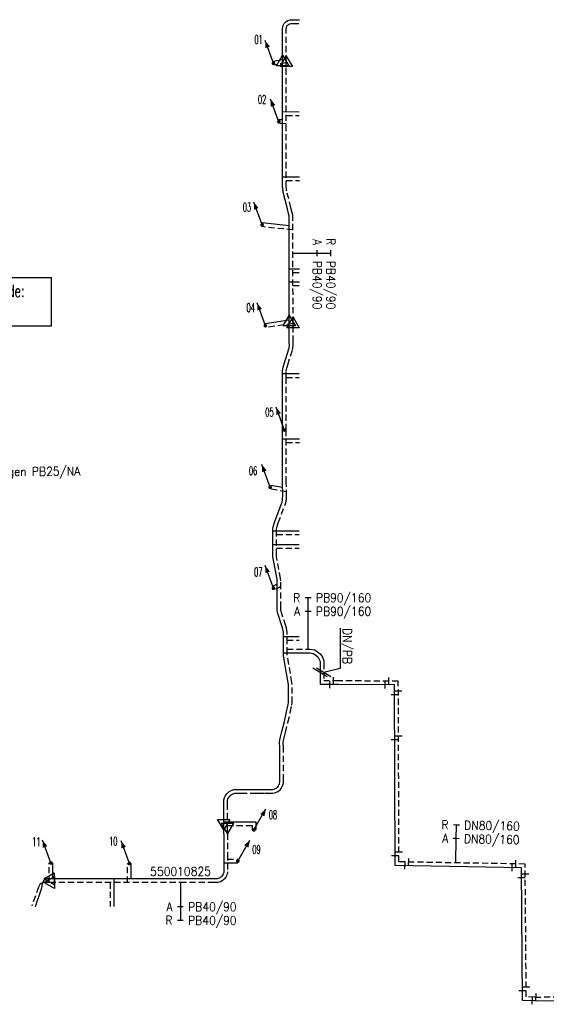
# Model space of a CAD drawing. Header units: millimetres. Extents: x 0 to 118212815, y 0 to 488348790.
# Tile 82 of 143: x 117635092 to 117689385, y 484833825 to 484935311. Entities that reach past the tile are written whole.
import ezdxf
from ezdxf.enums import TextEntityAlignment as Align

# ---------------------------------------------------------------- set-up
doc = ezdxf.new("R2010")
doc.units = ezdxf.units.MM
doc.header["$LTSCALE"] = 200
doc.linetypes.add('HIDDEN2', pattern=[4.7625, 3.175, -1.5875])
for name, color, linetype in [('WW-C-hoogbouw', 7, 'Continuous'), ('WW-C-isolatieovergang', 7, 'Continuous'), ('WW-C-mof', 7, 'Continuous'), ('WW-C-stijgstrang', 7, 'Continuous'), ('WW-C-VERLOOP', 7, 'Continuous'), ('WW-I-diam', 7, 'Continuous'), ('WW-I-info', 7, 'Continuous'), ('WW-L-aanvoer', 3, 'Continuous'), ('WW-L-retour', 3, 'HIDDEN2')]:
    doc.layers.add(name, color=color, linetype=linetype)
doc.styles.add('DIN17', font='ROMANS.SHX', dxfattribs={"width": 0.9})

# ---------------------------------------------------------------- blocks, each defined once
blk = doc.blocks.new('LR-mof')
at = {"color": 0, "linetype": 'ByBlock', "lineweight": -2}
blk.add_line((0, -0.75), (0, 0.75), dxfattribs=at)
blk = doc.blocks.new('LR-VERL')
at = {"color": 0, "linetype": 'ByBlock', "lineweight": -2}
blk.add_lwpolyline([(1.08, 0), (-1.08, -1.25), (-1.08, 1.25)], close=True, dxfattribs=at)
blk = doc.blocks.new('LR-styg')
at = {"color": 0, "lineweight": -3}
blk.add_line((0, 0), (2.5, 4.33), dxfattribs=at)
at = {"color": 0, "lineweight": -3, "const_width": 0.375}
blk.add_lwpolyline([(-0.19, 0, 1), (0.19, 0, 1)], format="xyb", close=True, dxfattribs=at)
at = {"color": 0, "lineweight": -3}
blk.add_solid([(2.5, 4.33), (1.32, 3.28), (2.18, 2.78)], dxfattribs=at)
at = {"color": 7, "linetype": 'ByBlock', "lineweight": -2, "style": 'DIN17', "width": 0.5}
blk.add_attdef('*1', text='', height=1.8, dxfattribs=at).set_placement((0, -2.5), align=Align.MIDDLE)
blk = doc.blocks.new('LR-hoogb')
at = {"color": 0, "linetype": 'ByBlock', "lineweight": -3}
blk.add_lwpolyline([(-12.5, 5), (12.5, 5), (12.5, -5), (-12.5, -5)], close=True, dxfattribs=at)
at = {"color": 7, "linetype": 'Continuous', "lineweight": -3, "style": 'DIN17', "width": 0.7}
blk.add_text('Hoogbouwcode:', height=2.5, dxfattribs=at).set_placement((-11.15, 1))
at = {"color": 0, "linetype": 'ByBlock', "lineweight": -3, "style": 'DIN17', "width": 0.7}
for tag, p in [('*1', (-11.15, -4)), ('*2', (-11.15, -9))]:
    blk.add_attdef(tag, p, '', height=2.5, dxfattribs=at)
blk = doc.blocks.new('LR-DIAO2')
at = {"color": 0, "lineweight": -3}
blk.add_line((0, 0), (0, -5), dxfattribs=at)
at = {"color": 0, "linetype": 'Continuous', "lineweight": -3}
blk.add_line((0, -5), (0, -7.8), dxfattribs=at)
at = {"color": 0, "lineweight": -3}
for points in [[(0.61, -5), (0, -5), (-0.61, -5)], [(0.61, -7.8), (0, -7.8), (-0.61, -7.8)]]:
    blk.add_lwpolyline(points, dxfattribs=at)
at = {"color": 1, "lineweight": -3, "style": 'DIN17', "width": 0.9}
for tag, p in [('*1', (-1.61, -5)), ('*2', (-1.61, -7.78))]:
    blk.add_attdef(tag, text='', height=1.8, dxfattribs=at).set_placement(p, align=Align.MIDDLE_RIGHT)
for tag, p in [('*11', (1.61, -5)), ('*12', (1.61, -7.8))]:
    blk.add_attdef(tag, text='', height=1.8, dxfattribs=at).set_placement(p, align=Align.MIDDLE_LEFT)
blk = doc.blocks.new('LR-DIAB2')
at = {"color": 0, "linetype": 'Continuous', "lineweight": -3}
blk.add_line((0, 5), (0, 7.8), dxfattribs=at)
at = {"color": 0, "lineweight": -3}
blk.add_line((0, 0), (0, 5), dxfattribs=at)
for points in [[(0.61, 7.8), (0, 7.8), (-0.61, 7.8)], [(0.61, 5), (0, 5), (-0.61, 5)]]:
    blk.add_lwpolyline(points, dxfattribs=at)
at = {"color": 1, "lineweight": -3, "style": 'DIN17', "width": 0.9}
for tag, p in [('*1', (-1.61, 7.8)), ('*2', (-1.61, 5.02))]:
    blk.add_attdef(tag, text='', height=1.8, dxfattribs=at).set_placement(p, align=Align.MIDDLE_RIGHT)
for tag, p in [('*11', (1.61, 7.8)), ('*12', (1.61, 5))]:
    blk.add_attdef(tag, text='', height=1.8, dxfattribs=at).set_placement(p, align=Align.MIDDLE_LEFT)
blk = doc.blocks.new('LR-isoov')
at = {"color": 0, "linetype": 'ByBlock', "lineweight": -2}
blk.add_line((0.87, 1.5), (-0.87, -1.5), dxfattribs=at)
blk = doc.blocks.new('LR-hyp')
at = {"color": 7, "linetype": 'ByBlock', "lineweight": -3, "style": 'DIN17', "width": 0.9}
blk.add_attdef('*1', text='', height=1.8, dxfattribs=at).set_placement((0, 0), align=Align.MIDDLE)
at = {"color": 7, "linetype": 'ByBlock', "lineweight": -2, "style": 'DIN17', "width": 0.9, "flags": 1}
blk.add_attdef('*2', text='', height=1.8, dxfattribs=at).set_placement((0, -5), align=Align.MIDDLE)

msp = doc.modelspace()

# ---------------------------------------------------------------- linework, layer by layer
at = {"layer": 'WW-I-diam'}
msp.add_line((117664829, 484870436), (117664829, 484871829), dxfattribs=at)
at = {"layer": 'WW-I-info'}
for p, q in [((117668137, 484872604), (117668137, 484868425)), ((117668137, 484868425), (117666436, 484868025))]:
    msp.add_line(p, q, dxfattribs=at)
at = {"layer": 'WW-L-aanvoer'}
for p, q in [((117662575, 484935129), (117662751, 484935240)), ((117662751, 484935240), (117662971, 484935294)), ((117662971, 484935294), (117663207, 484935311)), ((117663207, 484935311), (117663951, 484935307)), ((117662201, 484934409), (117662205, 484934534)), ((117662201, 484934166), (117662201, 484934409)), ((117662205, 484934534), (117662250, 484934725)), ((117662250, 484934725), (117662356, 484934914)), ((117662356, 484934914), (117662453, 484935035)), ((117662453, 484935035), (117662575, 484935129)), ((117662201, 484931105), (117662201, 484934166)), ((117662201, 484931186), (117661218, 484931000)), ((117662201, 484929719), (117662201, 484931105)), ((117662200, 484923919), (117662201, 484929719)), ((117662200, 484925833), (117663910, 484925825)), ((117662200, 484924973), (117661815, 484924972)), ((117662200, 484920019), (117662200, 484923919)), ((117662200, 484918062), (117662200, 484920019)), ((117662200, 484919109), (117663949, 484919109)), ((117662205, 484917934), (117662200, 484918062)), ((117662214, 484917816), (117662205, 484917934)), ((117662225, 484917730), (117662214, 484917816)), ((117662243, 484917644), (117662225, 484917730)), ((117662266, 484917537), (117662243, 484917644)), ((117662688, 484915808), (117662266, 484917537)), ((117662821, 484915324), (117662688, 484915808)), ((117662876, 484915099), (117662821, 484915324)), ((117662886, 484915023), (117662876, 484915099)), ((117662888, 484914926), (117662886, 484915023)), ((117662888, 484914060), (117660106, 484914356)), ((117662890, 484904296), (117662888, 484914926)), ((117662889, 484909625), (117663950, 484909625)), ((117662889, 484908307), (117663949, 484908307)), ((117662890, 484904330), (117660397, 484903957)), ((117662890, 484903819), (117662890, 484904296)), ((117662891, 484902120), (117662890, 484903819)), ((117662894, 484901721), (117662891, 484902120)), ((117662356, 484899848), (117662856, 484901388)), ((117662856, 484901388), (117662875, 484901471)), ((117662875, 484901471), (117662885, 484901553)), ((117662885, 484901553), (117662894, 484901721)), ((117662257, 484899493), (117662356, 484899848)), ((117662200, 484899123), (117662218, 484899316)), ((117662202, 484898416), (117662200, 484899123)), ((117662201, 484898827), (117663909, 484898827)), ((117662218, 484899316), (117662257, 484899493)), ((117662202, 484893019), (117662202, 484898416)), ((117662201, 484887611), (117662202, 484893019)), ((117662202, 484892108), (117663949, 484892108)), ((117662205, 484886225), (117662201, 484887611)), ((117662203, 484887093), (117660945, 484887304)), ((117661384, 484883572), (117662157, 484885611)), ((117662157, 484885611), (117662188, 484885755)), ((117662188, 484885755), (117662203, 484885949)), ((117662203, 484885949), (117662205, 484886225)), ((117661219, 484883032), (117661384, 484883572)), ((117661190, 484882221), (117661199, 484882871)), ((117661196, 484882627), (117663909, 484882628)), ((117661199, 484882871), (117661219, 484883032)), ((117661185, 484880116), (117661190, 484882221)), ((117661188, 484881208), (117663910, 484881208)), ((117661200, 484879934), (117661185, 484880116)), ((117661620, 484877628), (117661200, 484879934)), ((117661647, 484877443), (117661620, 484877628)), ((117661639, 484876717), (117661647, 484877443)), ((117661643, 484877113), (117661167, 484876878)), ((117661626, 484875647), (117661639, 484876717)), ((117661633, 484874686), (117661626, 484875647)), ((117661637, 484874532), (117661633, 484874686)), ((117661642, 484874391), (117661637, 484874532)), ((117661675, 484874240), (117661642, 484874391)), ((117661712, 484874110), (117661675, 484874240)), ((117662157, 484872716), (117661712, 484874110)), ((117662222, 484872508), (117662157, 484872716)), ((117662270, 484872306), (117662222, 484872508)), ((117662285, 484872213), (117662270, 484872306)), ((117662285, 484872096), (117662285, 484872213)), ((117662290, 484870998), (117662285, 484872096)), ((117662287, 484871727), (117663909, 484871727)), ((117662281, 484869982), (117662290, 484870998)), ((117662303, 484869754), (117662281, 484869982)), ((117662282, 484870056), (117665014, 484870056)), ((117662788, 484866944), (117662303, 484869754)), ((117665014, 484870056), (117665349, 484869999)), ((117665349, 484869999), (117665631, 484869827)), ((117665631, 484869827), (117665835, 484869648)), ((117665835, 484869648), (117665948, 484869445)), ((117665948, 484869445), (117666056, 484869159)), ((117666056, 484869159), (117666056, 484868986)), ((117666056, 484868986), (117666056, 484868026)), ((117666056, 484868026), (117666056, 484866793)), ((117662796, 484866792), (117662788, 484866944)), ((117662807, 484864927), (117662796, 484866792)), ((117667961, 484866783), (117666056, 484866793)), ((117673748, 484866750), (117667961, 484866783)), ((117673819, 484848131), (117673748, 484866750)), ((117662615, 484863970), (117662780, 484864714)), ((117662780, 484864714), (117662807, 484864927)), ((117662383, 484862970), (117662615, 484863970)), ((117662120, 484861934), (117662383, 484862970)), ((117661911, 484861083), (117661982, 484861381)), ((117661982, 484861381), (117662120, 484861934)), ((117661891, 484860838), (117661911, 484861083)), ((117661896, 484860278), (117661891, 484860838)), ((117661895, 484857857), (117661896, 484860278)), ((117661901, 484856910), (117661895, 484857857)), ((117661472, 484856059), (117661605, 484856137)), ((117661605, 484856137), (117661666, 484856184)), ((117661666, 484856184), (117661737, 484856282)), ((117661737, 484856282), (117661822, 484856419)), ((117661822, 484856419), (117661880, 484856600)), ((117661880, 484856600), (117661901, 484856719)), ((117661901, 484856719), (117661901, 484856910)), ((117656151, 484854908), (117656212, 484855144)), ((117656212, 484855144), (117656327, 484855355)), ((117656327, 484855355), (117656449, 484855510)), ((117656449, 484855510), (117656533, 484855603)), ((117656533, 484855603), (117656660, 484855717)), ((117656660, 484855717), (117656895, 484855858)), ((117656895, 484855858), (117657164, 484855953)), ((117657164, 484855953), (117657378, 484855974)), ((117657378, 484855974), (117657917, 484855967)), ((117657917, 484855967), (117659115, 484855965)), ((117659115, 484855965), (117659664, 484855965)), ((117659664, 484855965), (117660360, 484855966)), ((117660360, 484855966), (117660943, 484855967)), ((117660943, 484855967), (117661152, 484855968)), ((117661152, 484855968), (117661342, 484856005)), ((117661342, 484856005), (117661472, 484856059)), ((117656123, 484854489), (117656124, 484854728)), ((117656126, 484852345), (117656123, 484854489)), ((117656124, 484854728), (117656151, 484854908)), ((117656126, 484852629), (117659424, 484852629)), ((117656127, 484851411), (117656126, 484852345)), ((117659424, 484852629), (117659424, 484851801)), ((117656127, 484851411), (117656130, 484849299)), ((117656130, 484849299), (117656132, 484847509)), ((117638495, 484846758), (117638494, 484848393)), ((117646594, 484846755), (117646594, 484848329)), ((117656131, 484848393), (117657582, 484848393)), ((117686823, 484847905), (117673819, 484848131)), ((117655867, 484846960), (117655754, 484846868)), ((117655924, 484847016), (117655867, 484846960)), ((117656004, 484847135), (117655924, 484847016)), ((117656060, 484847237), (117656004, 484847135)), ((117656102, 484847344), (117656060, 484847237)), ((117656125, 484847420), (117656102, 484847344)), ((117656132, 484847509), (117656125, 484847420)), ((117686945, 484834216), (117686823, 484847905)), ((117637366, 484845997), (117637327, 484845790)), ((117637390, 484846138), (117637366, 484845997)), ((117637438, 484846361), (117637390, 484846138)), ((117637567, 484846597), (117637438, 484846361)), ((117637724, 484846726), (117637567, 484846597)), ((117637937, 484846758), (117637724, 484846726)), ((117638114, 484846758), (117637937, 484846758)), ((117652138, 484846753), (117638114, 484846758)), ((117644810, 484846755), (117644809, 484843920)), ((117655140, 484846750), (117652138, 484846753)), ((117655360, 484846749), (117655140, 484846750)), ((117655462, 484846757), (117655360, 484846749)), ((117655556, 484846782), (117655462, 484846757)), ((117655653, 484846814), (117655556, 484846782)), ((117655754, 484846868), (117655653, 484846814)), ((117637327, 484845790), (117636703, 484843858)), ((117688194, 484834196), (117686945, 484834216)), ((117688194, 484834196), (117713197, 484834248))]:
    msp.add_line(p, q, dxfattribs=at)
at = {"layer": 'WW-L-retour'}
for p, q in [((117662581, 484934402), (117662584, 484934483)), ((117662581, 484934166), (117662581, 484934402)), ((117662584, 484934483), (117662608, 484934585)), ((117662608, 484934585), (117662673, 484934701)), ((117662673, 484934701), (117662722, 484934762)), ((117662722, 484934762), (117662793, 484934817)), ((117662793, 484934817), (117662902, 484934885)), ((117662902, 484934885), (117663031, 484934917)), ((117663031, 484934917), (117663220, 484934931)), ((117663220, 484934931), (117663949, 484934927)), ((117662581, 484931013), (117662581, 484934166)), ((117662581, 484930871), (117661289, 484930627)), ((117662581, 484929719), (117662581, 484931013)), ((117662580, 484923919), (117662581, 484929719)), ((117662580, 484925451), (117663908, 484925445)), ((117662580, 484924594), (117661816, 484924592)), ((117662580, 484920019), (117662580, 484923919)), ((117662580, 484918069), (117662580, 484920019)), ((117662580, 484918729), (117663949, 484918729)), ((117662585, 484917955), (117662580, 484918069)), ((117662592, 484917854), (117662585, 484917955)), ((117662600, 484917793), (117662592, 484917854)), ((117662615, 484917724), (117662600, 484917793)), ((117662637, 484917622), (117662615, 484917724)), ((117663055, 484915904), (117662637, 484917622)), ((117663188, 484915420), (117663055, 484915904)), ((117663251, 484915167), (117663188, 484915420)), ((117663265, 484915051), (117663251, 484915167)), ((117663268, 484914931), (117663265, 484915051)), ((117663270, 484904099), (117663268, 484914931)), ((117663268, 484913637), (117660066, 484913978)), ((117663269, 484909245), (117663950, 484909245)), ((117663269, 484907927), (117663949, 484907927)), ((117663270, 484904003), (117660453, 484903581)), ((117663270, 484903819), (117663270, 484904099)), ((117663271, 484902122), (117663270, 484903819)), ((117663274, 484901713), (117663271, 484902122)), ((117662720, 484899739), (117663223, 484901288)), ((117663223, 484901288), (117663249, 484901406)), ((117663249, 484901406), (117663264, 484901520)), ((117663264, 484901520), (117663274, 484901713)), ((117662626, 484899401), (117662720, 484899739)), ((117662580, 484899106), (117662594, 484899256)), ((117662582, 484898417), (117662580, 484899106)), ((117662594, 484899256), (117662626, 484899401)), ((117662582, 484898447), (117663909, 484898447)), ((117662582, 484893019), (117662582, 484898417)), ((117662581, 484887612), (117662582, 484893019)), ((117662581, 484891728), (117663949, 484891728)), ((117662585, 484886225), (117662581, 484887612)), ((117662584, 484886644), (117660882, 484886930)), ((117661744, 484883449), (117662522, 484885503)), ((117662522, 484885503), (117662565, 484885700)), ((117662565, 484885700), (117662583, 484885933)), ((117662583, 484885933), (117662585, 484886225)), ((117661570, 484882218), (117661579, 484882846)), ((117661579, 484882846), (117661592, 484882953)), ((117661592, 484882953), (117661744, 484883449)), ((117661566, 484880131), (117661570, 484882218)), ((117661570, 484882247), (117663909, 484882248)), ((117661567, 484880828), (117663910, 484880828)), ((117661577, 484879983), (117661566, 484880131)), ((117661995, 484877690), (117661577, 484879983)), ((117662027, 484877469), (117661995, 484877690)), ((117662019, 484876713), (117662027, 484877469)), ((117662021, 484876876), (117661335, 484876538)), ((117662006, 484875646), (117662019, 484876713)), ((117662013, 484874692), (117662006, 484875646)), ((117662017, 484874544), (117662013, 484874692)), ((117662021, 484874439), (117662017, 484874544)), ((117662044, 484874333), (117662021, 484874439)), ((117662076, 484874221), (117662044, 484874333)), ((117662519, 484872831), (117662076, 484874221)), ((117662589, 484872610), (117662519, 484872831)), ((117662644, 484872379), (117662589, 484872610)), ((117662665, 484872243), (117662644, 484872379)), ((117662665, 484872097), (117662665, 484872243)), ((117662670, 484870997), (117662665, 484872097)), ((117662668, 484871347), (117663909, 484871347)), ((117662661, 484869998), (117662670, 484870997)), ((117662665, 484870436), (117665047, 484870436)), ((117665047, 484870436), (117665484, 484870361)), ((117665484, 484870361), (117665857, 484870135)), ((117662680, 484869804), (117662661, 484869998)), ((117663166, 484866986), (117662680, 484869804)), ((117665857, 484870135), (117666134, 484869891)), ((117666134, 484869891), (117666294, 484869605)), ((117666294, 484869605), (117666436, 484869228)), ((117666436, 484869228), (117666436, 484868986)), ((117666436, 484868986), (117666436, 484868025)), ((117666436, 484868026), (117666436, 484867171)), ((117663176, 484866804), (117663166, 484866986)), ((117663187, 484864904), (117663176, 484866804)), ((117667961, 484867163), (117666436, 484867171)), ((117674127, 484867128), (117667961, 484867163)), ((117674197, 484848504), (117674127, 484867128)), ((117662985, 484863886), (117663155, 484864649)), ((117663155, 484864649), (117663187, 484864904)), ((117662753, 484862881), (117662985, 484863886)), ((117662489, 484861841), (117662753, 484862881)), ((117662287, 484861023), (117662351, 484861291)), ((117662351, 484861291), (117662489, 484861841)), ((117662271, 484860824), (117662287, 484861023)), ((117662276, 484860279), (117662271, 484860824)), ((117662275, 484857858), (117662276, 484860279)), ((117662281, 484856911), (117662275, 484857858)), ((117661941, 484855915), (117662053, 484856071)), ((117662053, 484856071), (117662169, 484856259)), ((117662169, 484856259), (117662249, 484856508)), ((117662249, 484856508), (117662281, 484856685)), ((117662281, 484856685), (117662281, 484856911)), ((117656568, 484855003), (117656645, 484855145)), ((117656645, 484855145), (117656740, 484855264)), ((117656740, 484855264), (117656802, 484855333)), ((117656802, 484855333), (117656888, 484855410)), ((117656888, 484855410), (117657057, 484855513)), ((117657057, 484855513), (117657254, 484855581)), ((117657254, 484855581), (117657405, 484855595)), ((117657405, 484855595), (117657915, 484855587)), ((117657915, 484855587), (117659112, 484855585)), ((117659112, 484855585), (117659665, 484855585)), ((117659665, 484855585), (117660360, 484855586)), ((117660360, 484855586), (117660944, 484855587)), ((117660944, 484855587), (117661190, 484855588)), ((117661190, 484855588), (117661454, 484855640)), ((117661454, 484855640), (117661642, 484855718)), ((117661642, 484855718), (117661816, 484855820)), ((117661816, 484855820), (117661941, 484855915)), ((117656503, 484854489), (117656504, 484854700)), ((117656506, 484851958), (117656503, 484854489)), ((117656504, 484854700), (117656524, 484854832)), ((117656524, 484854832), (117656568, 484855003)), ((117656506, 484852249), (117659044, 484852249)), ((117659044, 484852249), (117659044, 484851801)), ((117656507, 484851411), (117656506, 484851958)), ((117656507, 484851411), (117656510, 484849299)), ((117656510, 484849299), (117656512, 484847495)), ((117638115, 484846378), (117638114, 484848393)), ((117646214, 484846375), (117646214, 484848329)), ((117656510, 484848773), (117657582, 484848773)), ((117687200, 484848279), (117674197, 484848504)), ((117687322, 484834590), (117687200, 484848279)), ((117656329, 484846936), (117656218, 484846773)), ((117656405, 484847076), (117656329, 484846936)), ((117656461, 484847219), (117656405, 484847076)), ((117656501, 484847350), (117656461, 484847219)), ((117656512, 484847495), (117656501, 484847350)), ((117637127, 484846108), (117637032, 484845896)), ((117637213, 484846235), (117637127, 484846108)), ((117637447, 484846356), (117637213, 484846235)), ((117637680, 484846373), (117637447, 484846356)), ((117637814, 484846381), (117637680, 484846373)), ((117637951, 484846378), (117637814, 484846381)), ((117638125, 484846378), (117637951, 484846378)), ((117652137, 484846373), (117638125, 484846378)), ((117644430, 484846376), (117644429, 484843920)), ((117655138, 484846370), (117652137, 484846373)), ((117655375, 484846369), (117655138, 484846370)), ((117655527, 484846381), (117655375, 484846369)), ((117655663, 484846417), (117655527, 484846381)), ((117655803, 484846463), (117655663, 484846417)), ((117655966, 484846551), (117655803, 484846463)), ((117656122, 484846677), (117655966, 484846551)), ((117656218, 484846773), (117656122, 484846677)), ((117637032, 484845896), (117636343, 484843981)), ((117688197, 484834576), (117687322, 484834590)), ((117688197, 484834576), (117713195, 484834628))]:
    msp.add_line(p, q, dxfattribs=at)

# ---------------------------------------------------------------- block references
at = {"layer": 'WW-C-hoogbouw', "linetype": 'Continuous'}
ref = msp.add_blockref('LR-hoogb', (117632104, 484906235), dxfattribs=dict(at, xscale=500, yscale=500, zscale=500))
ref.add_attrib('*1', '1062EG001', (117626530, 484904235), dxfattribs={"layer": '0', "color": 7, "linetype": 'ByBlock', "lineweight": -3, "height": 1250, "style": 'DIN17', "width": 0.7})
at = {"layer": 'WW-C-isolatieovergang', "linetype": 'Continuous', "xscale": 500, "yscale": 500, "zscale": 500}
for p, rotation in [((117666056, 484868026), 269.9939), ((117666436, 484868025), 270)]:
    msp.add_blockref('LR-isoov', p, dxfattribs=dict(at, rotation=rotation))
at = {"layer": 'WW-C-mof'}
for p, xscale, yscale, zscale, rotation in [((117667436, 484867166), 499.9999999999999, 499.9999999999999, 499.9999999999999, 359.67600656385), ((117673127, 484867134), 500, 500, 500, 179.6760065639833), ((117667056, 484866788), 500, 500, 500, 359.6760065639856), ((117672748, 484866756), 500, 500, 500, 179.6760065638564), ((117673752, 484865750), 500, 500, 500, 270.2169463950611), ((117674131, 484866128), 500, 500, 500, 270.2169463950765), ((117673815, 484849131), 500, 500, 500, 90.21694639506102), ((117674194, 484849504), 500, 500, 500, 90.21694639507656), ((117674819, 484848113), 500, 500, 500, 359.0064806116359), ((117675197, 484848487), 500.0000000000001, 500.0000000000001, 500.0000000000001, 359.0064806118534), ((117685823, 484847922), 500, 500, 500, 179.0064806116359), ((117686200, 484848296), 500.0000000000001, 500.0000000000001, 500.0000000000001, 179.0064806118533), ((117687208, 484847279), 500, 500, 500, 270.5123472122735), ((117686832, 484846905), 500.0000000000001, 500.0000000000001, 500.0000000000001, 270.512347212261), ((117686936, 484835215), 500.0000000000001, 500.0000000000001, 500.0000000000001, 90.51234721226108), ((117687313, 484835589), 500, 500, 500, 90.51234721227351), ((117688322, 484834574), 500.0000000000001, 500.0000000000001, 500.0000000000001, 359.0836258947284), ((117687945, 484834200), 500, 500, 500, 359.0836258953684)]:
    msp.add_blockref('LR-mof', p, dxfattribs=dict(at, xscale=xscale, yscale=yscale, zscale=zscale, rotation=rotation))
at = {"layer": 'WW-C-mof', "linetype": 'Continuous', "xscale": 500.0000000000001, "yscale": 500.0000000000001, "zscale": 500.0000000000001, "rotation": 270.2169}
for p in [(117674148, 484861486), (117673770, 484861124)]:
    msp.add_blockref('LR-mof', p, dxfattribs=at)
at = {"layer": 'WW-C-stijgstrang', "linetype": 'Continuous'}
ref = msp.add_blockref('LR-styg', (117661254, 484930813), dxfattribs=dict(at, xscale=499.9999999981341, yscale=499.9999999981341, zscale=499.9999999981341, rotation=49.99999999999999))
ref.add_attrib('*1', '01', dxfattribs={"layer": '0', "color": 1, "linetype": 'ByBlock', "lineweight": -2, "height": 900, "style": 'DIN17', "width": 0.5}).set_placement((117659724, 484933279), align=Align.MIDDLE)
ref = msp.add_blockref('LR-styg', (117661816, 484924782), dxfattribs=dict(at, xscale=500.0000000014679, yscale=500.0000000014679, zscale=500.0000000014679, rotation=49.99999999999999))
ref.add_attrib('*1', '02', dxfattribs={"layer": '0', "color": 1, "linetype": 'ByBlock', "lineweight": -2, "height": 900, "style": 'DIN17', "width": 0.5}).set_placement((117660089, 484927095), align=Align.MIDDLE)
ref = msp.add_blockref('LR-styg', (117660086, 484914167), dxfattribs=dict(at, xscale=500.000000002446, yscale=500.000000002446, zscale=500.000000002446, rotation=49.99999999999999))
ref.add_attrib('*1', '03', dxfattribs={"layer": '0', "color": 1, "linetype": 'ByBlock', "lineweight": -2, "height": 900, "style": 'DIN17', "width": 0.5}).set_placement((117658520, 484915998), align=Align.MIDDLE)
ref = msp.add_blockref('LR-styg', (117660425, 484903769), dxfattribs=dict(at, xscale=499.9999999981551, yscale=499.9999999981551, zscale=499.9999999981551, rotation=49.99999999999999))
ref.add_attrib('*1', '04', dxfattribs={"layer": '0', "color": 1, "linetype": 'ByBlock', "lineweight": -2, "height": 900, "style": 'DIN17', "width": 0.5}).set_placement((117658902, 484905629), align=Align.MIDDLE)
ref = msp.add_blockref('LR-styg', (117662392, 484893019), dxfattribs=dict(at, xscale=500.0000000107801, yscale=499.9999999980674, zscale=500, rotation=49.99999999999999))
ref.add_attrib('*1', '05', dxfattribs={"layer": '0', "color": 1, "linetype": 'ByBlock', "lineweight": -2, "height": 900, "style": 'DIN17', "width": 0.5}).set_placement((117660844, 484894869), align=Align.MIDDLE)
ref = msp.add_blockref('LR-styg', (117660914, 484887117), dxfattribs=dict(at, xscale=500, yscale=500, zscale=500, rotation=50))
ref.add_attrib('*1', '06', dxfattribs={"layer": '0', "color": 1, "linetype": 'ByBlock', "lineweight": -2, "height": 900, "style": 'DIN17', "width": 0.5}).set_placement((117659147, 484888823), align=Align.MIDDLE)
ref = msp.add_blockref('LR-styg', (117661251, 484876708), dxfattribs=dict(at, xscale=500.0000000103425, yscale=499.9999999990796, zscale=500, rotation=49.99999999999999))
ref.add_attrib('*1', '07', dxfattribs={"layer": '0', "color": 1, "linetype": 'ByBlock', "lineweight": -2, "height": 900, "style": 'DIN17', "width": 0.5}).set_placement((117659687, 484878382), align=Align.MIDDLE)
ref = msp.add_blockref('LR-styg', (117659234, 484851801), dxfattribs=dict(at, xscale=500, yscale=500, zscale=500))
ref.add_attrib('*1', '08', dxfattribs={"layer": '0', "color": 1, "linetype": 'ByBlock', "lineweight": -2, "height": 900, "style": 'DIN17', "width": 0.5}).set_placement((117661201, 484853366), align=Align.MIDDLE)
ref = msp.add_blockref('LR-styg', (117638304, 484848393), dxfattribs=dict(at, xscale=500.0000000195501, yscale=500.0000000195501, zscale=500, rotation=49.99999999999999))
ref.add_attrib('*1', '11', dxfattribs={"layer": '0', "color": 1, "linetype": 'ByBlock', "lineweight": -2, "height": 900, "style": 'DIN17', "width": 0.5}).set_placement((117636813, 484850583), align=Align.MIDDLE)
ref = msp.add_blockref('LR-styg', (117646404, 484848329), dxfattribs=dict(at, xscale=500.0000000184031, yscale=500.0000000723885, zscale=500, rotation=50))
ref.add_attrib('*1', '10', dxfattribs={"layer": '0', "color": 1, "linetype": 'ByBlock', "lineweight": -2, "height": 900, "style": 'DIN17', "width": 0.5}).set_placement((117644747, 484850640), align=Align.MIDDLE)
ref = msp.add_blockref('LR-styg', (117657582, 484848583), dxfattribs=dict(at, xscale=500, yscale=500, zscale=500))
ref.add_attrib('*1', '09', dxfattribs={"layer": '0', "color": 1, "linetype": 'ByBlock', "lineweight": -2, "height": 900, "style": 'DIN17', "width": 0.5}).set_placement((117659507, 484849781), align=Align.MIDDLE)
at = {"layer": 'WW-C-VERLOOP', "linetype": 'Continuous'}
for p, xscale, yscale, zscale, rotation in [((117662201, 484931105), 500, 500, 500, 90), ((117662581, 484931013), 500, 500, 500, 90), ((117662890, 484904296), 500, 500, 500, 90.00729999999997), ((117663270, 484904099), 500, 500, 500, 90.00729999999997), ((117656126, 484852345), 499.9999999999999, 499.9999999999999, 499.9999999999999, 270.0684), ((117656506, 484851958), 499.9999999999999, 499.9999999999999, 499.9999999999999, 270.0684), ((117638114, 484846758), 499.9999999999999, 499.9999999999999, 499.9999999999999, 179.9771), ((117638125, 484846378), 499.9999999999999, 499.9999999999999, 499.9999999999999, 179.9771)]:
    msp.add_blockref('LR-VERL', p, dxfattribs=dict(at, xscale=xscale, yscale=yscale, zscale=zscale, rotation=rotation))
at = {"layer": 'WW-I-diam', "linetype": 'Continuous'}
for name, p, xscale, yscale, zscale, rotation, values in [('LR-DIAB2', (117663269, 484911258), 500.0000000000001, 500.0000000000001, 500.0000000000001, 270.0073371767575, {'*1': 'R', '*11': 'PB40/90', '*2': 'A', '*12': 'PB40/90'}), ('LR-DIAB2', (117664829, 484871829), 500.0000000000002, 500.0000000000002, 500.0000000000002, 359.9939337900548, {'*1': 'R', '*11': 'PB90/160', '*2': 'A', '*12': 'PB90/160'}), ('LR-DIAO2', (117651659, 484846373), 499.9999999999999, 499.9999999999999, 499.9999999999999, 359.9770828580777, {'*1': 'A', '*11': 'PB40/90', '*2': 'R', '*12': 'PB40/90'})]:
    msp.add_blockref(name, p, dxfattribs=dict(at, xscale=xscale, yscale=yscale, zscale=zscale, rotation=rotation)).add_auto_attribs(values)
at = {"layer": 'WW-I-diam', "linetype": 'Continuous', "lineweight": -3, "xscale": 500.0000000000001, "yscale": 500.0000000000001, "zscale": 500.0000000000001, "rotation": 359.0064806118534}
msp.add_blockref('LR-DIAB2', (117680048, 484848403), dxfattribs=at).add_auto_attribs({'*1': 'R', '*11': 'DN80/160', '*2': 'A', '*12': 'DN80/160'})
at = {"layer": 'WW-I-info', "linetype": 'Continuous', "xscale": 500.0000000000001, "yscale": 500.0000000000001, "zscale": 500.0000000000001, "rotation": 0.24895872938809}
msp.add_blockref('LR-hyp', (117651677, 484847520), dxfattribs=at).add_auto_attribs({'*1': '550010825'})

# ---------------------------------------------------------------- texts
at = {"layer": 'WW-I-info', "style": 'DIN17', "width": 0.9}
for s, rotation, p in [('Alle huisaansluitingen PB25/NA', 0.34087, (117624166, 484888228)), ('DN/PB', 270, (117668422, 484872612))]:
    msp.add_text(s, height=900, rotation=rotation, dxfattribs=at).set_placement(p)

doc.saveas('drawing.dxf')
